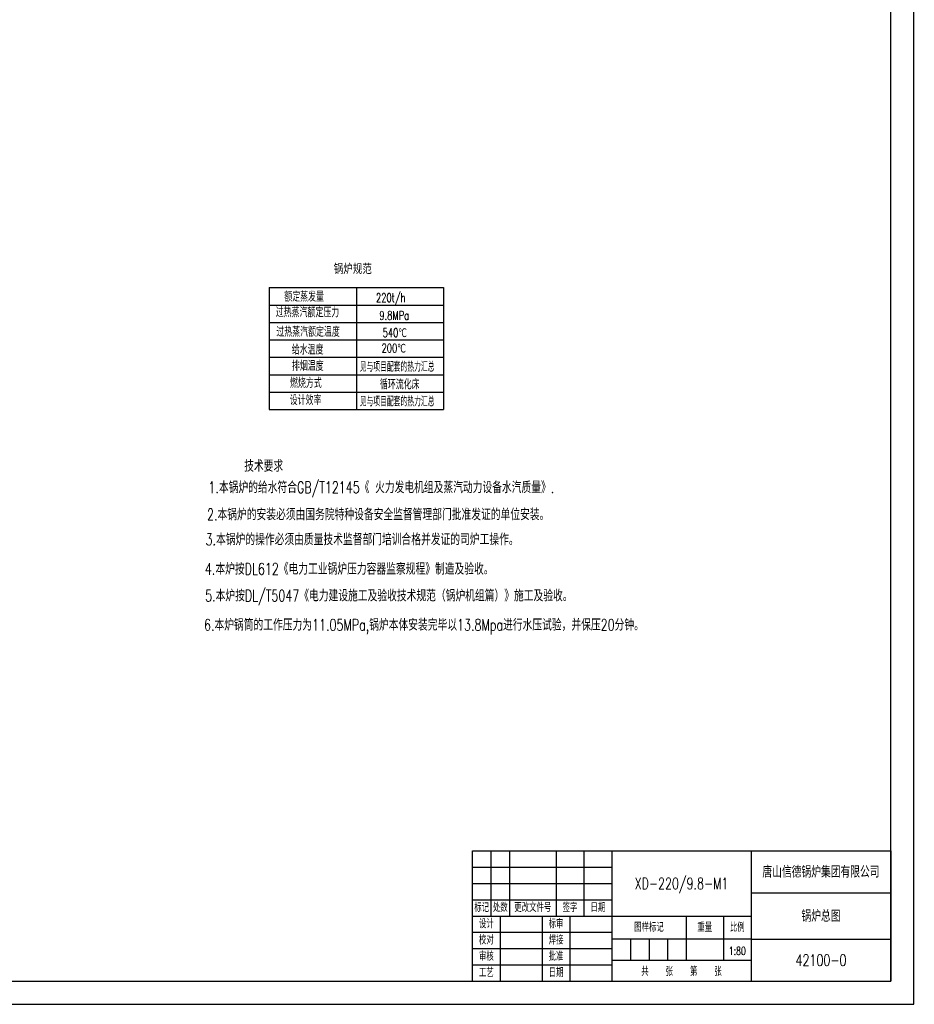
# Model space of a CAD drawing. Header units: millimetres. Extents: x -21 to 67273, y 14 to 95134.
# Tile 7 of 55: x 36476 to 67273, y 14 to 33915. Entities that reach past the tile are written whole.
import ezdxf
from ezdxf.enums import TextEntityAlignment as Align

# ---------------------------------------------------------------- set-up
doc = ezdxf.new("R2010")
doc.units = ezdxf.units.MM
doc.header["$LTSCALE"] = 30
doc.layers.add('文本', color=21, linetype='Continuous')
doc.layers.add('细实线', color=4, linetype='Continuous')
doc.styles.get("Standard").update_dxf_attribs({"font": 'romans.shx', "width": 0.7, "bigfont": 'hzdx.shx'})
doc.styles.add('标注字体', font='romans.shx', dxfattribs={"width": 0.7, "bigfont": 'hzdx.shx'})

msp = doc.modelspace()

# ---------------------------------------------------------------- linework, layer by layer
for p, q in [((66459.476, 814.368), (66459.476, 94334.368)), ((45065.687, 24691.501), (51065.687, 24691.501)), ((45065.687, 24691.501), (45065.687, 20491.501)), ((48065.687, 24691.501), (48065.687, 20491.501)), ((51065.687, 24691.501), (51065.687, 20491.501)), ((45065.687, 24091.501), (51065.687, 24091.501)), ((45065.687, 23491.501), (51065.687, 23491.501)), ((45065.687, 22891.501), (51065.687, 22891.501)), ((45065.687, 22291.501), (51065.687, 22291.501)), ((45065.687, 21691.501), (51065.687, 21691.501)), ((45065.687, 21091.501), (51065.687, 21091.501)), ((45065.687, 20491.501), (51065.687, 20491.501)), ((52059.476, 814.368), (52059.476, 5294.368)), ((52059.476, 5294.368), (66459.476, 5294.368)), ((56859.476, 5294.368), (56859.476, 814.368)), ((61659.476, 5294.368), (61659.476, 814.368)), ((66459.476, 5294.368), (66459.476, 814.368)), ((61659.476, 3854.365), (66459.476, 3854.365)), ((52059.476, 3054.368), (61659.476, 3054.368)), ((61659.476, 2254.368), (66459.476, 2254.368)), ((1979.476, 814.368), (66459.476, 814.368)), ((52059.476, 814.368), (66459.476, 814.368)), ((52059.476, 814.368), (66459.476, 814.368))]:
    msp.add_line(p, q)
at = {"layer": '细实线'}
for p, q in [((67259.476, 14.368), (67259.476, 95134.368)), ((52699.476, 5294.368), (52699.476, 3054.368)), ((53339.476, 5294.368), (53339.476, 3054.368)), ((54939.476, 5294.368), (54939.476, 3054.368)), ((55899.476, 5294.368), (55899.476, 3054.368)), ((52059.476, 4734.368), (56859.476, 4734.368)), ((52059.476, 4174.368), (56859.476, 4174.368)), ((52059.476, 3614.368), (56859.476, 3614.368)), ((53019.476, 3054.368), (53019.476, 814.368)), ((54459.476, 3054.368), (54459.476, 814.368)), ((55419.476, 3054.368), (55419.476, 814.368)), ((59419.476, 3054.368), (59419.476, 1534.368)), ((60699.476, 3054.368), (60699.476, 1534.368)), ((52059.476, 2494.368), (56859.476, 2494.368)), ((61659.476, 2254.368), (56859.476, 2254.368)), ((57499.476, 2254.368), (57499.476, 1534.368)), ((58139.476, 2254.368), (58139.476, 1534.368)), ((58779.476, 2254.368), (58779.476, 1534.368)), ((52059.476, 1934.368), (56859.476, 1934.368)), ((52059.476, 1374.368), (56859.476, 1374.368)), ((56859.476, 1534.368), (61659.476, 1534.368)), ((-20.524, 14.368), (67259.476, 14.368))]:
    msp.add_line(p, q, dxfattribs=at)

# ---------------------------------------------------------------- texts
at = {"style": '标注字体', "width": 0.7}
for s, height, p in [('锅炉规范', 360, (47288.131, 25155.688)), ('额定蒸发量', 300, (45584.291, 24211.64)), ('220t/h', 300, (48741.566, 24194.684)), ('过热蒸汽额定压力', 300, (45291.196, 23673.884)), ('9.8MPa', 300, (48856.437, 23582.452)), ('过热蒸汽额定温度', 300, (45311.738, 23002.203)), ('540℃', 300, (48971.308, 22989.353)), ('给水温度', 300, (45843.287, 22389.315)), ('200℃', 300, (48933.018, 22453.65)), ('排烟温度', 300, (45846.079, 21829.307)), ('燃烧方式', 300, (45782.727, 21240.066)), ('循环流化床', 300, (48875.582, 21190.922)), ('设计效率', 300, (45770.895, 20652.223)), ('技术要求', 400, (44202.244, 18349.226)), ('1.本锅炉的给水符合GB/T12145《 火力发电机组及蒸汽动力设备水汽质量》.', 400, (42973.791, 17612.654)), ('2.本锅炉的安装必须由国务院特种设备安全监督管理部门批准发证的单位安装。', 400, (42924.653, 16679.662)), ('3.本锅炉的操作必须由质量技术监督部门培训合格并发证的司炉工操作。', 400, (42875.516, 15820.386)), ('4.本炉按DL612《电力工业锅炉压力容器监察规程》制造及验收。', 400, (42851.678, 14805.886)), ('5.本炉按DL/T5047《电力建设施工及验收技术规范（锅炉机组篇）》施工及验收。', 400, (42859.971, 13885.539)), ('6.本炉锅筒的工作压力为11.05MPa,锅炉本体安装完毕以13.8Mpa进行水压试验，并保压20分钟。', 400, (42819.805, 12879.397))]:
    msp.add_text(s, height=height, dxfattribs=at).set_placement(p)
at = {"width": 0.6}
for p in [(48181.026, 21798.345), (48181.026, 20605.226)]:
    msp.add_text('见与项目配套的热力汇总', height=300, dxfattribs=at).set_placement(p)
at = {"layer": '文本', "width": 0.7}
for s, height, p in [('XD-220/9.8-M1', 400, (59259.476, 4174.368)), ('锅炉总图', 400, (64059.476, 3054.365)), ('1:80', 280, (61179.476, 1854.368)), ('42100-0', 400, (64059.476, 1534.368)), ('共    张    第    张', 280, (59259.476, 1134.368))]:
    msp.add_text(s, height=height, dxfattribs=at).set_placement(p, align=Align.MIDDLE_CENTER)
at = {"layer": '文本', "attachment_point": 5}
for s, insert, char_height, width in [('唐山信德锅炉集团有限公司', (64059.476, 4574.368), 400, 4800), ('标记', (52379.476, 3334.368), 280, 640), ('处数', (53019.476, 3334.368), 280, 640), ('更改文件号', (54139.476, 3334.368), 280, 1600), ('签字', (55419.476, 3334.368), 280, 960), ('日期', (56379.476, 3334.368), 280, 960), ('设计', (52539.476, 2774.368), 280, 960), ('标审', (54939.476, 2774.368), 280, 960), ('图样标记', (58139.476, 2654.368), 280, 2532.79837), ('重量', (60059.476, 2654.368), 280, 1280), ('比例', (61179.476, 2654.368), 280, 960), ('校对', (52539.476, 2214.368), 280, 960), ('焊接', (54939.476, 2214.368), 280, 960), ('审核', (52539.476, 1654.368), 280, 960), ('批准', (54939.476, 1654.368), 280, 960), ('工艺', (52539.476, 1094.368), 280, 960), ('日期', (54939.476, 1094.368), 280, 960)]:
    msp.add_mtext(s, dxfattribs=dict(at, insert=insert, char_height=char_height, width=width))

doc.saveas('drawing.dxf')
